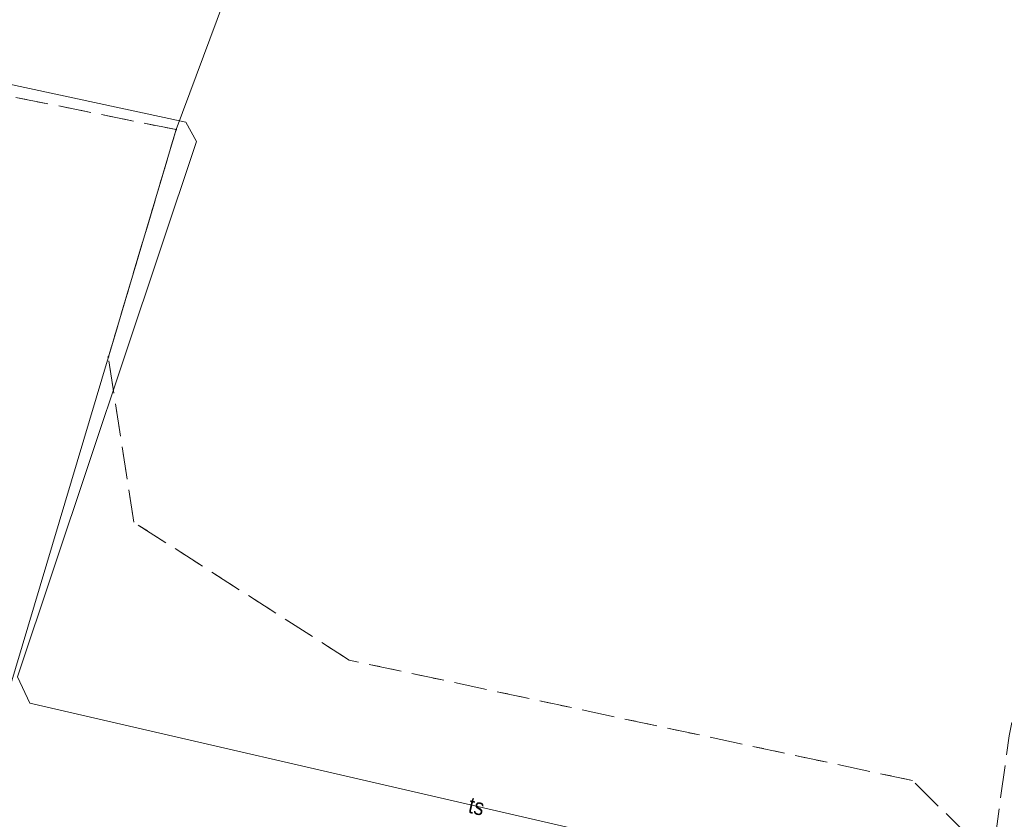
# Model space of a CAD drawing. Header units: metres. Extents: x 7523615 to 7533948, y 5492686 to 5502120.
# Tile 68 of 256: x 7529119 to 7529164, y 5498307 to 5498344. Entities that reach past the tile are written whole.
import ezdxf
from ezdxf.enums import TextEntityAlignment as Align

# ---------------------------------------------------------------- set-up
doc = ezdxf.new("R2010")
doc.units = ezdxf.units.M
for name, pattern in [('1.5_0.5', [2, 1.5, -0.5]), ('219-500', [0]), ('egkk-500', [2, 1.5, -0.5]), ('egug-500', [1, 0.5, -0.5])]:
    doc.linetypes.add(name, pattern=pattern)
doc.layers.get('0').update_dxf_attribs({"color": 2, "lineweight": 5})
doc.styles.get("Standard").update_dxf_attribs({"font": 'Working1250', "width": 0.75})

# ---------------------------------------------------------------- blocks, each defined once
blk = doc.blocks.new('203')
at = {"linetype": 'Continuous', "lineweight": 0}
h = blk.add_hatch(color=0, dxfattribs=at)
edge = h.paths.add_edge_path()
edge.add_arc((0, 0), 0.045, 0, 360)

msp = doc.modelspace()

# ---------------------------------------------------------------- linework, layer by layer
at = {"layer": '217-kontur klasyfikacyjny', "color": 7, "linetype": 'egkk-500', "lineweight": 18, "flags": 128}
for points in [[(7529126.29, 5498338.48), (7529101.44, 5498343.49)], [(7529123.18, 5498328.04), (7529126.29, 5498338.48)], [(7529124.35, 5498320.45), (7529123.18, 5498328.04)], [(7529134.24, 5498314.12), (7529124.35, 5498320.45)], [(7529160.09, 5498308.59), (7529134.24, 5498314.12)], [(7529164.12, 5498304.61), (7529160.09, 5498308.59)]]:
    msp.add_lwpolyline(points, dxfattribs=at)
at = {"layer": '218-kontur użytku gruntowego', "color": 7, "linetype": 'egug-500', "lineweight": 18, "flags": 128}
for points in [[(7529126.29, 5498338.48), (7529101.44, 5498343.49)], [(7529123.18, 5498328.04), (7529126.29, 5498338.48)], [(7529124.35, 5498320.45), (7529123.18, 5498328.04)], [(7529134.24, 5498314.12), (7529124.35, 5498320.45)], [(7529160.09, 5498308.59), (7529134.24, 5498314.12)], [(7529164.12, 5498304.61), (7529160.09, 5498308.59)]]:
    msp.add_lwpolyline(points, dxfattribs=at)
at = {"layer": '219-działka ewidencyjna', "color": 3, "linetype": '219-500', "lineweight": 18, "flags": 128}
for points in [[(7529128.46, 5498344.32), (7529126.29, 5498338.48)], [(7529126.29, 5498338.48), (7529123.18, 5498328.04)], [(7529123.18, 5498328.04), (7529117.21, 5498308.04)]]:
    msp.add_lwpolyline(points, dxfattribs=at)
at = {"layer": 'jezdnia', "color": 7, "linetype": '1.5_0.5', "lineweight": 18, "flags": 128}
msp.add_lwpolyline([(7529174.21, 5498349.03), (7529166.39, 5498310.18), (7529164.09, 5498290.13), (7529166.75, 5498280.65), (7529192.73, 5498267.04), (7529198.06, 5498265.46), (7529204.21, 5498259.05), (7529202.82, 5498256.82), (7529198.43, 5498261.91), (7529190.82, 5498265.18), (7529164.76, 5498278.85), (7529161.71, 5498290.21), (7529164.53, 5498310.65), (7529172.04, 5498348.89)], close=True, dxfattribs=at)
at = {"layer": 'przewód telekomunikacyjny podziemny', "color": 7, "linetype": 'CONTINUOUS', "lineweight": 18, "flags": 128}
msp.add_lwpolyline([(7529179.84, 5498233.91), (7529152.37, 5498238.72), (7529152.01, 5498239.63), (7529156.29, 5498259.89), (7529158.82, 5498268.44), (7529158.75, 5498269.35), (7529158.05, 5498270.32), (7529158.54, 5498274.64), (7529160.86, 5498280.44), (7529161.16, 5498283.33), (7529161.17, 5498290.38), (7529162.58, 5498301.68), (7529162.02, 5498302.35), (7529119.57, 5498312.15), (7529119.01, 5498313.35), (7529127.22, 5498337.94), (7529126.73, 5498338.83), (7529106.18, 5498343.25), (7529080.64, 5498346.82), (7529070.05, 5498347.14), (7529022.82, 5498352.62)], dxfattribs=at)

# ---------------------------------------------------------------- block references
at = {"layer": '203-punkt graniczny', "color": 3, "linetype": 'CONTINUOUS', "lineweight": 18}
for p in [(7529126.29, 5498338.48), (7529123.18, 5498328.04)]:
    msp.add_blockref('203', p, dxfattribs=at)

# ---------------------------------------------------------------- texts
at = {"layer": 'przewód telekomunikacyjny podziemny-Atr1', "color": 7, "width": 0.9}
msp.add_text('ts', height=0.75, rotation=347, dxfattribs=at).set_placement((7529139.74, 5498307.49), align=Align.MIDDLE_LEFT)

doc.saveas('drawing.dxf')
